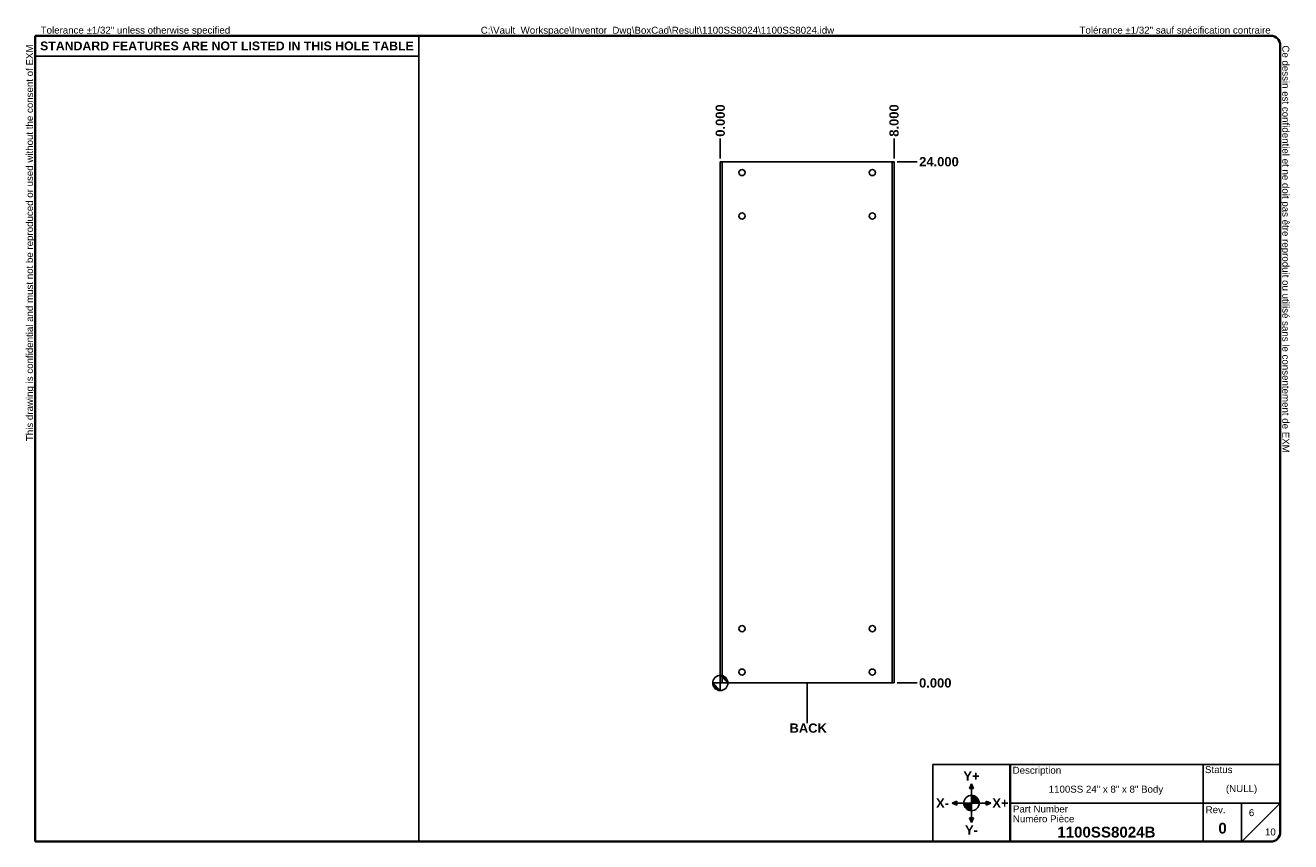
# Model space of a CAD drawing. Header units: inches. Extents: x 1.1 to 59.4, y 0.9 to 38.5.
import ezdxf

# ---------------------------------------------------------------- set-up
doc = ezdxf.new("R2010")
doc.units = ezdxf.units.IN
doc.header["$LTSCALE"] = 3.555556
doc.header["$MEASUREMENT"] = 0
doc.layers.get('0').update_dxf_attribs({"lineweight": 25})
for name, color, linetype, lineweight in [('Dimensions(ANSI)', 7, 'Continuous', 25), ('Sketch Geometry(ANSI)', 7, 'Continuous', 25), ('Symbols(ANSI)', 7, 'Continuous', 25), ('Visible Edges(ANSI)', 7, 'Continuous', 25), ('Visible Tangent Edges(ANSI)', 7, 'Continuous', 25)]:
    doc.layers.add(name, color=color, linetype=linetype, lineweight=lineweight)
doc.layers.add('Hatch', color=179, linetype='Continuous', lineweight=9, true_color=0x1e1e47)
doc.styles.add('Current-ANSI', font='arial.ttf')
doc.styles.add('Dimension-ANSI', font='arialbd.ttf')
doc.styles.add('Text Style44', font='arialbd.ttf')
doc.dimstyles.new('INCH-ANSI', dxfattribs={"dimscale": 3.555556, "dimtxt": 0.12, "dimasz": 0.098425, "dimexe": 0.04, "dimexo": 0.04, "dimgap": 0.031496, "dimtad": 0, "dimtih": 1, "dimtoh": 1, "dimdec": 3, "dimrnd": 1e-08, "dimzin": 0, "dimdsep": 46, "dimtxsty": 'Dimension-ANSI', "dimcen": 0.09, "dimdle": 0.312, "dimclrd": 179, "dimclre": 179, "dimclrt": 7, "dimadec": 1, "dimazin": 0, "dimtfac": 1, "dimtdec": 3, "dimtofl": 0, "dimtmove": 0, "dimatfit": 3, "dimfxl": 1, "dimtolj": 1, "dimtzin": 4, "dimlwd": 25, "dimlwe": 25, "dimarcsym": 0})
doc.dimstyles.new('INCH-ANSI-VERTICAL', dxfattribs={"dimscale": 3.555556, "dimtxt": 0.12, "dimasz": 0.098425, "dimexe": 0.04, "dimexo": 0.04, "dimgap": 0.031496, "dimtad": 0, "dimtih": 1, "dimtoh": 1, "dimdec": 3, "dimrnd": 1e-08, "dimzin": 0, "dimdsep": 46, "dimtxsty": 'Dimension-ANSI', "dimcen": 0.09, "dimdle": 0.312, "dimclrd": 179, "dimclre": 179, "dimclrt": 7, "dimadec": 1, "dimazin": 0, "dimtfac": 1, "dimtdec": 3, "dimtofl": 0, "dimtmove": 0, "dimatfit": 3, "dimfxl": 1, "dimtolj": 1, "dimtzin": 4, "dimlwd": 25, "dimlwe": 25, "dimarcsym": 0})

# ---------------------------------------------------------------- blocks, each defined once
blk = doc.blocks.new('Origin Indicator Symbol3')
at = {"layer": 'Dimensions(ANSI)'}
h = blk.add_hatch(color=7, dxfattribs=at)
edge = h.paths.add_edge_path(flags=0)
edge.add_line((9.311, 2.212), (9.212, 2.31))
edge.add_arc((9.311, 2.31), 0.0984, 180, 270)
h = blk.add_hatch(color=7, dxfattribs=at)
edge = h.paths.add_edge_path(flags=0)
edge.add_line((9.311, 2.408), (9.409, 2.31))
edge.add_arc((9.311, 2.31), 0.0984, 0, 90)
at = {"layer": 'Dimensions(ANSI)', "color": 7, "linetype": 'Continuous'}
for p, q in [((9.311, 2.212), (9.212, 2.31)), ((9.311, 2.408), (9.409, 2.31))]:
    blk.add_line(p, q, dxfattribs=at)
at = {"layer": 'Dimensions(ANSI)', "color": 7, "linetype": 'Continuous', "flags": 128}
for points in [[(9.311, 2.31), (9.311, 2.212), (9.212, 2.31), (9.311, 2.31)], [(9.311, 2.31), (9.212, 2.31), (9.311, 2.31), (9.311, 2.31)], [(9.311, 2.31), (9.409, 2.31), (9.311, 2.408), (9.311, 2.31)], [(9.311, 2.31), (9.311, 2.408), (9.311, 2.212), (9.311, 2.31)]]:
    blk.add_lwpolyline(points, dxfattribs=at)
at = {"layer": 'Dimensions(ANSI)', "color": 7, "linetype": 'Continuous'}
blk.add_circle((9.311, 2.31), 0.0984, dxfattribs=at)
for start, end in [(180, 270), (0, 90)]:
    blk.add_arc((9.311, 2.31), 0.0984, start, end, dxfattribs=at)
at = {"layer": 'Dimensions(ANSI)', "color": 7}
for points in [[(9.311, 2.31), (9.311, 2.212), (9.212, 2.31), (9.311, 2.31)], [(9.311, 2.31), (9.212, 2.31), (9.311, 2.31)], [(9.311, 2.31), (9.409, 2.31), (9.311, 2.408), (9.311, 2.31)], [(9.311, 2.31), (9.311, 2.408), (9.311, 2.212), (9.311, 2.31)]]:
    blk.add_solid(points, dxfattribs=at)
blk = doc.blocks.new('Borders EXM - B (Inch) - B')
at = {"layer": 'Sketch Geometry(ANSI)', "linetype": 'Continuous', "lineweight": 35}
for p, q in [((16.438, 10.692), (0.437, 10.692)), ((0.437, 10.692), (0.437, 0.255)), ((16.562, 0.38), (16.562, 10.567)), ((0.437, 0.255), (16.438, 0.255))]:
    blk.add_line(p, q, dxfattribs=at)
at = {"layer": 'Sketch Geometry(ANSI)'}
for p, q in [((5.406, 10.692), (5.406, 0.255)), ((0.437, 10.428), (5.406, 10.428))]:
    blk.add_line(p, q, dxfattribs=at)
at = {"layer": 'Sketch Geometry(ANSI)', "linetype": 'Continuous', "lineweight": 35}
for centre, start, end in [((16.438, 10.567), 0, 90), ((16.438, 0.38), 270, 0)]:
    blk.add_arc(centre, 0.125, start, end, dxfattribs=at)
at = {"layer": 'Symbols(ANSI)', "color": 7, "char_height": 0.09, "attachment_point": 7, "style": 'Current-ANSI'}
for s, insert in [('Tolerance ±1/32" unless otherwise specified', (0.509, 10.692)), ('Tolérance ±1/32" sauf spécification contraire', (13.963, 10.692))]:
    blk.add_mtext(s, dxfattribs=dict(at, insert=insert))
for s, insert, rotation in [('This drawing is confidential and must not be reproduced or used without the consent of EXM', (0.437, 5.442), 90), ('Ce dessin est confidentiel et ne doit pas être reproduit ou utilisé sans le consentement de EXM', (16.562, 10.567), 270)]:
    blk.add_mtext(s, dxfattribs=dict(at, insert=insert, rotation=rotation))
at = {"layer": 'Symbols(ANSI)', "color": 7, "insert": (2.921, 10.559), "char_height": 0.114, "width": 4.96908, "attachment_point": 5, "style": 'Dimension-ANSI'}
blk.add_mtext('\\fArial|b1|i0;{\\H0.1140;STANDARD FEATURES ARE NOT LISTED IN THIS HOLE TABLE}', dxfattribs=at)
at = {"layer": 'Symbols(ANSI)', "color": 7, "style": 'Current-ANSI'}
blk.add_attdef('FILENAME_AND_PATH_001', (6.208, 10.718), '', height=0.09, dxfattribs=at)
blk = doc.blocks.new('Title Blocks EXM-2 - ANSI B')
at = {"layer": 'Hatch'}
for points in [[(12.725, 0.94), (12.75, 0.94), (12.75, 1)], [(12.775, 0.94), (12.75, 1), (12.75, 0.94)], [(12.56, 0.75), (12.56, 0.775), (12.5, 0.75)], [(12.56, 0.75), (12.5, 0.75), (12.56, 0.725)], [(12.94, 0.75), (13, 0.75), (12.94, 0.775)], [(12.94, 0.75), (12.94, 0.725), (13, 0.75)], [(12.75, 0.56), (12.725, 0.56), (12.75, 0.5)], [(12.75, 0.56), (12.75, 0.5), (12.775, 0.56)]]:
    blk.add_hatch(color=7, dxfattribs=at).paths.add_polyline_path(points)
h = blk.add_hatch(color=7, dxfattribs=at)
edge = h.paths.add_edge_path()
edge.add_line((12.75, 0.85), (12.75, 0.75))
edge.add_line((12.75, 0.75), (12.85, 0.75))
edge.add_arc((12.75, 0.75), 0.1, 0, 90)
h = blk.add_hatch(color=7, dxfattribs=at)
edge = h.paths.add_edge_path()
edge.add_line((12.75, 0.65), (12.75, 0.75))
edge.add_line((12.75, 0.75), (12.65, 0.75))
edge.add_arc((12.75, 0.75), 0.1, 180, 270)
at = {"layer": 'Sketch Geometry(ANSI)'}
for p, q in [((12.249, 1.25), (16.749, 1.25)), ((12.249, 0.25), (12.249, 1.25)), ((15.749, 1.25), (15.749, 0.75)), ((16.749, 1.25), (16.749, 0.375)), ((12.75, 1), (12.725, 0.94)), ((12.75, 0.85), (12.75, 1)), ((12.775, 0.94), (12.75, 1)), ((12.725, 0.94), (12.775, 0.94)), ((12.75, 0.75), (12.75, 0.85)), ((12.5, 0.75), (12.56, 0.775)), ((12.65, 0.75), (12.5, 0.75)), ((12.56, 0.725), (12.5, 0.75)), ((12.56, 0.775), (12.56, 0.725)), ((12.75, 0.75), (12.65, 0.75)), ((12.75, 0.75), (12.85, 0.75)), ((12.75, 0.75), (12.75, 0.65)), ((12.85, 0.75), (13, 0.75)), ((13, 0.75), (12.94, 0.775)), ((12.94, 0.775), (12.94, 0.725)), ((12.94, 0.725), (13, 0.75)), ((15.749, 0.75), (13.249, 0.75)), ((16.249, 0.75), (15.749, 0.75)), ((15.749, 0.75), (15.749, 0.25)), ((16.249, 0.25), (16.249, 0.75)), ((16.249, 0.75), (16.749, 0.75)), ((16.249, 0.25), (16.749, 0.75)), ((12.775, 0.56), (12.725, 0.56)), ((12.725, 0.56), (12.75, 0.5)), ((12.75, 0.65), (12.75, 0.5)), ((12.75, 0.5), (12.775, 0.56)), ((13.249, 0.25), (12.249, 0.25)), ((16.624, 0.25), (13.249, 0.25))]:
    blk.add_line(p, q, dxfattribs=at)
at = {"layer": 'Sketch Geometry(ANSI)', "linetype": 'Continuous', "lineweight": 35}
blk.add_line((13.249, 0.25), (13.249, 1.25), dxfattribs=at)
at = {"layer": 'Sketch Geometry(ANSI)'}
blk.add_circle((12.75, 0.75), 0.1, dxfattribs=at)
blk.add_arc((16.624, 0.375), 0.125, 270, 0, dxfattribs=at)
at = {"layer": 'Symbols(ANSI)', "color": 7}
for s, insert, char_height, attachment_point, style in [('\\fArial|b1|i0;Y+', (12.75, 1.1), 0.12, 5, 'Dimension-ANSI'), ('Description', (13.283, 1.103), 0.09, 7, 'Current-ANSI'), ('Status', (15.774, 1.137), 0.09, 7, 'Current-ANSI'), ('\\fArial|b1|i0;X-', (12.375, 0.75), 0.12, 5, 'Dimension-ANSI'), ('\\fArial|b1|i0;X+', (13.125, 0.75), 0.12, 5, 'Dimension-ANSI'), ('Part Number', (13.287, 0.627), 0.09, 7, 'Current-ANSI'), ('Numéro Pièce', (13.286, 0.5), 0.09, 7, 'Current-ANSI'), ('\\fArial|b1|i0;Y-', (12.75, 0.4), 0.12, 5, 'Dimension-ANSI')]:
    blk.add_mtext(s, dxfattribs=dict(at, insert=insert, char_height=char_height, attachment_point=attachment_point, style=style))
at = {"layer": 'Symbols(ANSI)', "color": 7, "insert": (15.783, 0.618), "char_height": 0.09, "width": 0.25854, "attachment_point": 7, "style": 'Current-ANSI'}
blk.add_mtext('Rev.', dxfattribs=at)
at = {"layer": 'Symbols(ANSI)', "color": 7}
for tag, p, height, style in [('DESIGN_STATE_001', (16.045, 0.893), 0.09, 'Current-ANSI'), ('IDW_DESC_IAM_001', (13.75, 0.885), 0.09, 'Current-ANSI'), ('Sheet_number_001', (16.342, 0.581), 0.09, 'Current-ANSI'), ('IDW_REV_001', (15.947, 0.355), 0.14, 'Text Style44'), ('IDW_NAME_IAM_001', (13.861, 0.304), 0.14, 'Text Style44'), ('Number_of_sheets_001', (16.551, 0.331), 0.09, 'Current-ANSI')]:
    blk.add_attdef(tag, p, '', height=height, dxfattribs=dict(at, style=style))
blk = doc.blocks.new('*D11')
at = {"layer": 'Defpoints', "color": 0, "linetype": 'Continuous', "transparency": 16777216}
for p in [(33.105, 33.28), (33.105, 32.213), (33.105, 32.213)]:
    blk.add_point(p, dxfattribs=at)
at = {"layer": 'Dimensions(ANSI)', "color": 179, "linetype": 'Continuous', "lineweight": 25, "true_color": 0x262658, "transparency": 16777216}
blk.add_line((33.105, 32.355), (33.105, 33.28), dxfattribs=at)
at = {"layer": 'Dimensions(ANSI)', "color": 7, "linetype": 'Continuous', "lineweight": 25, "transparency": 16777216, "insert": (33.105, 34.11), "char_height": 0.4267, "attachment_point": 5, "rotation": 90, "style": 'Dimension-ANSI'}
blk.add_mtext('\\A1;0.000', dxfattribs=at)
blk = doc.blocks.new('*D12')
at = {"layer": 'Defpoints', "color": 0, "linetype": 'Continuous', "transparency": 16777216}
for p in [(41.105, 33.28), (33.105, 32.213), (41.105, 32.213)]:
    blk.add_point(p, dxfattribs=at)
at = {"layer": 'Dimensions(ANSI)', "color": 179, "linetype": 'Continuous', "lineweight": 25, "true_color": 0x262658, "transparency": 16777216}
blk.add_line((41.105, 32.355), (41.105, 33.28), dxfattribs=at)
at = {"layer": 'Dimensions(ANSI)', "color": 7, "linetype": 'Continuous', "lineweight": 25, "transparency": 16777216, "insert": (41.105, 34.111), "char_height": 0.4267, "attachment_point": 5, "rotation": 90, "style": 'Dimension-ANSI'}
blk.add_mtext('\\A1;8.000', dxfattribs=at)
blk = doc.blocks.new('*D13')
at = {"layer": 'Defpoints', "color": 0, "linetype": 'Continuous', "transparency": 16777216}
for p in [(41.105, 8.213), (41.105, 8.213), (42.172, 8.213)]:
    blk.add_point(p, dxfattribs=at)
at = {"layer": 'Dimensions(ANSI)', "color": 179, "linetype": 'Continuous', "lineweight": 25, "true_color": 0x262658, "transparency": 16777216}
blk.add_line((41.248, 8.213), (42.172, 8.213), dxfattribs=at)
at = {"layer": 'Dimensions(ANSI)', "color": 7, "linetype": 'Continuous', "lineweight": 25, "transparency": 16777216, "insert": (43.003, 8.213), "char_height": 0.4267, "attachment_point": 5, "style": 'Dimension-ANSI'}
blk.add_mtext('\\A1;0.000', dxfattribs=at)
blk = doc.blocks.new('*D14')
at = {"layer": 'Defpoints', "color": 0, "linetype": 'Continuous', "transparency": 16777216}
for p in [(41.105, 32.213), (42.172, 32.213), (41.105, 8.213)]:
    blk.add_point(p, dxfattribs=at)
at = {"layer": 'Dimensions(ANSI)', "color": 179, "linetype": 'Continuous', "lineweight": 25, "true_color": 0x262658, "transparency": 16777216}
blk.add_line((41.248, 32.213), (42.172, 32.213), dxfattribs=at)
at = {"layer": 'Dimensions(ANSI)', "color": 7, "linetype": 'Continuous', "lineweight": 25, "transparency": 16777216, "insert": (43.174, 32.213), "char_height": 0.4267, "attachment_point": 5, "style": 'Dimension-ANSI'}
blk.add_mtext('\\A1;24.000', dxfattribs=at)
blk = doc.blocks.new('Datum Identifier15')
at = {"layer": 'Symbols(ANSI)', "color": 7, "linetype": 'Continuous', "lineweight": 25}
for p, q in [((10.436, 2.212), (10.436, 2.31)), ((10.436, 2.212), (10.436, 1.972)), ((10.436, 1.972), (10.436, 1.788))]:
    blk.add_line(p, q, dxfattribs=at)
at = {"layer": 'Symbols(ANSI)', "color": 7, "insert": (10.207, 1.664), "char_height": 0.12, "attachment_point": 7, "style": 'Dimension-ANSI'}
blk.add_mtext('BACK', dxfattribs=at)

msp = doc.modelspace()

# ---------------------------------------------------------------- linework, layer by layer
at = {"layer": 'Visible Edges(ANSI)'}
for p, q in [((33.1055, 32.2133), (33.1915, 32.2133)), ((33.1055, 8.2133), (33.1055, 32.2133)), ((41.0195, 32.2133), (33.1915, 32.2133)), ((41.1055, 32.2133), (41.0195, 32.2133)), ((41.1055, 32.2133), (41.1055, 8.2133)), ((33.1055, 8.2133), (33.1915, 8.2133)), ((33.1915, 8.2133), (41.0195, 8.2133)), ((41.1055, 8.2133), (41.0195, 8.2133))]:
    msp.add_line(p, q, dxfattribs=at)
for centre in [(34.1055, 31.7133), (40.1055, 31.7133), (34.1055, 29.7133), (40.1055, 29.7133), (34.1055, 10.7133), (40.1055, 10.7133), (34.1055, 8.7133), (40.1055, 8.7133)]:
    msp.add_circle(centre, 0.1405, dxfattribs=at)
at = {"layer": 'Visible Tangent Edges(ANSI)'}
for p, q in [((33.1915, 32.2133), (33.1915, 8.2133)), ((41.0195, 8.2133), (41.0195, 32.2133))]:
    msp.add_line(p, q, dxfattribs=at)

# ---------------------------------------------------------------- block references
at = {"xscale": 3.555555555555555, "yscale": 3.555555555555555, "zscale": 3.555555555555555}
for name, p, values in [('Borders EXM - B (Inch) - B', (0, 0), {'FILENAME_AND_PATH_001': 'C:\\Vault_Workspace\\Inventor_Dwg\\BoxCad\\Result\\1100SS8024\\1100SS8024.idw'}), ('Title Blocks EXM-2 - ANSI B', (-0.6625, 0.0162), {'IDW_REV_001': '0', 'Sheet_number_001': '6', 'Number_of_sheets_001': '10', 'IDW_DESC_IAM_001': '1100SS 24" x 8" x 8" Body', 'DESIGN_STATE_001': '(NULL)', 'IDW_NAME_IAM_001': '1100SS8024B'})]:
    msp.add_blockref(name, p, dxfattribs=at).add_auto_attribs(values)
at = {"layer": 'Dimensions(ANSI)', "xscale": 3.555555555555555, "yscale": 3.555555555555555, "zscale": 3.555555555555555}
msp.add_blockref('Origin Indicator Symbol3', (0, 0), dxfattribs=at)
at = {"layer": 'Symbols(ANSI)', "xscale": 3.555555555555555, "yscale": 3.555555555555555, "zscale": 3.555555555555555}
msp.add_blockref('Datum Identifier15', (0, 0), dxfattribs=at)

# ---------------------------------------------------------------- dimensions: what is measured, and where the dimension line sits
at = {"layer": 'Dimensions(ANSI)', "color": 179, "linetype": 'Continuous', "lineweight": 25, "true_color": 0x262658}
for feature_location, offset, dtype, origin, dimstyle, picture, middle in [((33.1054914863, 32.2132592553), (0, 1.0666666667), 1, (33.1054914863, 32.2132592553), 'INCH-ANSI-VERTICAL', '*D11', (33.1054914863, 34.1104931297)), ((41.1055, 32.2133), (0, 1.0667), 1, (33.1055, 32.2133), 'INCH-ANSI-VERTICAL', '*D12', (41.1055, 34.1109)), ((41.1055, 32.2133), (1.0667, 0), 0, (41.1055, 8.2133), 'INCH-ANSI', '*D14', (43.1736, 32.2133)), ((41.1054914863, 8.2132592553), (1.0666666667, 0), 0, (41.1054914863, 8.2132592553), 'INCH-ANSI', '*D13', (43.0027253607, 8.2132592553))]:
    dim = msp.add_ordinate_dim(feature_location=feature_location, offset=offset, dtype=dtype, origin=origin, dimstyle=dimstyle, override={"dimgap": 0.031496, "dimtad": 0, "dimdec": 3, "dimtol": 0, "dimlim": 0, "dimtp": 0, "dimtm": 0, "dimtdec": 3}, dxfattribs=at)
    dim.commit()
    dim.dimension.update_dxf_attribs({"geometry": picture, "text_midpoint": middle})

doc.saveas('drawing.dxf')
